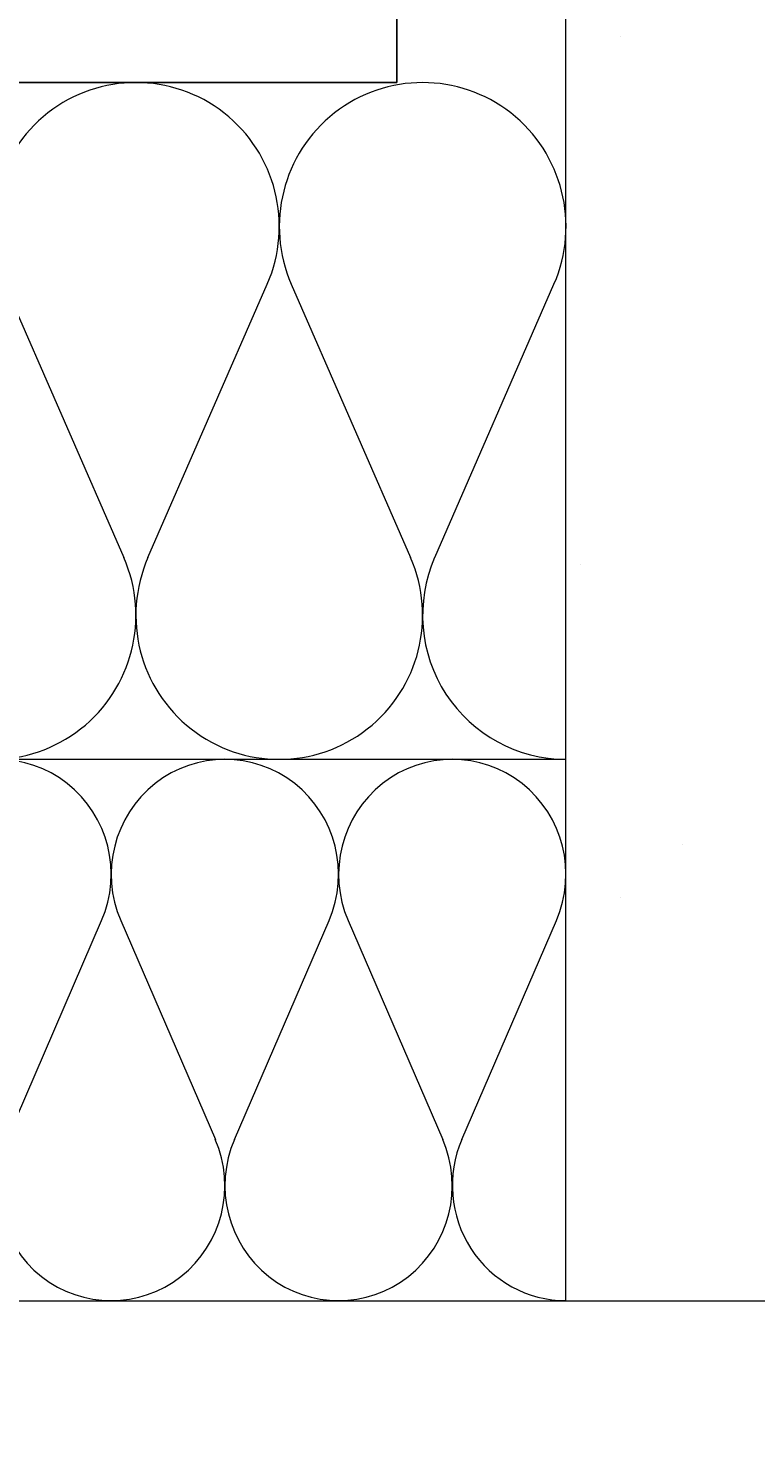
# Model space of a CAD drawing. Extents: x -440864 to -355682, y 13652 to 155872.
# Tile 106 of 179: x -369006 to -368899, y 22712 to 22921. Entities that reach past the tile are written whole.
import ezdxf
from ezdxf import colors
from ezdxf.entities.mleader import LeaderData, LeaderLine
from ezdxf.math import Vec2, Vec3

# ---------------------------------------------------------------- set-up
doc = ezdxf.new("R2010")
doc.units = 0
doc.header["$MEASUREMENT"] = 0
for name, color, linetype in [('#podkład', 252, 'Continuous'), ('Arch ocieplenie', 252, 'Continuous'), ('Inwent Izolacje', 252, 'Continuous'), ('IS_Text_Konstrukcji', 7, 'Continuous')]:
    doc.layers.add(name, color=color, linetype=linetype)
for name, color, linetype, lineweight in [('Arch ocieplenie_Nr_Pióra__9', 252, 'Continuous', 13), ('Arch okna_Nr_Pióra__82', 252, 'Continuous', 20), ('Arch wyburzenia_Nr_Pióra__2', 252, 'Continuous', 13), ('Arch wykończenie_Nr_Pióra__3', 252, 'Continuous', 18), ('Inwent Izolacje_Nr_Pióra__2', 252, 'Continuous', 13), ('INWENT.ŚCIANY_Nr_Pióra__1', 252, 'Continuous', 25), ('INWENT.ŚCIANY_Nr_Pióra__2', 252, 'Continuous', 13), ('INWENT.ŚCIANY_Nr_Pióra__21', 252, 'Continuous', 9)]:
    doc.layers.add(name, color=color, linetype=linetype, lineweight=lineweight)
doc.styles.get("Standard").update_dxf_attribs({"font": 'arial.ttf', "width": 0.8, "bigfont": 'BIGFONT.SHX'})

# ---------------------------------------------------------------- blocks, each defined once
blk = doc.blocks.new('Izolacja cieplna 14_5', base_point=(-419374.95, 22732.61))
at = {"layer": 'Arch ocieplenie_Nr_Pióra__9', "linetype": 'Continuous'}
for p, q in [((-418482.59, 22756.45), (-418468.6, 22788.77)), ((-418465.78, 22788.77), (-418451.79, 22756.45)), ((-418448.97, 22756.45), (-418434.98, 22788.77)), ((-418432.16, 22788.77), (-418418.17, 22756.45)), ((-418415.35, 22756.45), (-418401.36, 22788.77))]:
    blk.add_line(p, q, dxfattribs=at)
for centre, start_param, end_param in [((-418484, 22795.6), 4.299595, 8.266775), ((-418450.38, 22795.6), 4.299595, 8.266775), ((-418416.76, 22795.6), 4.299595, 8.266775), ((-418467.19, 22749.63), 1.158004, 5.125183), ((-418433.57, 22749.63), 1.158004, 5.125183), ((-418399.95, 22749.63), 1.158004, 3.141593)]:
    blk.add_ellipse(centre, major_axis=(0, 17.01), ratio=0.988013, start_param=start_param, end_param=end_param, dxfattribs=at)
blk = doc.blocks.new('Izolacja cieplna 14_260', base_point=(-419374.95, 22812.61))
at = {"layer": 'Inwent Izolacje_Nr_Pióra__2', "linetype": 'Continuous'}
for p, q in [((-418482.95, 22882.81), (-418465.31, 22842.41)), ((-418461.75, 22842.41), (-418444.12, 22882.81)), ((-418440.56, 22882.81), (-418422.92, 22842.41)), ((-418419.36, 22842.41), (-418401.73, 22882.81))]:
    blk.add_line(p, q, dxfattribs=at)
for centre, start_param, end_param in [((-418463.53, 22891.34), 4.299595, 8.266775), ((-418421.14, 22891.34), 4.299595, 8.266775), ((-418484.73, 22833.88), 1.158004, 5.125183), ((-418442.34, 22833.88), 1.158004, 5.125183), ((-418399.95, 22833.88), 1.158004, 3.141593)]:
    blk.add_ellipse(centre, major_axis=(0, 21.27), ratio=0.996607, start_param=start_param, end_param=end_param, dxfattribs=at)
blk = doc.blocks.new('parter')
at = {"layer": 'Arch okna_Nr_Pióra__82', "linetype": 'Continuous'}
h = blk.add_hatch(dxfattribs=at)
h.set_pattern_fill('Render', color=252, style=0, pattern_type=2)
h.set_pattern_definition([(45, (0, 350), (-111.36932, 111.36932), [0, -105, 0, -157.5]), (110, (350, 350), (148.00159, 53.86817), [0, -77, 0, -133])])
h.paths.add_polyline_path([(-415304.95, 22682.61), (-415304.95, 22732.61), (-422864.95, 22732.61), (-422864.95, 22392.61), (-414758.45, 22392.61), (-414758.16, 22682.61)], flags=0)
at = {"layer": 'Arch wyburzenia_Nr_Pióra__2', "linetype": 'Continuous'}
h = blk.add_hatch(dxfattribs=at)
h.set_pattern_fill('Cut_Stone', color=252, style=0, pattern_type=2)
h.set_pattern_definition([(45, (0, 200), (-63.63961, 63.63961), [0, -60, 0, -90]), (110, (200, 200), (84.572336, 30.781813), [0, -44, 0, -76])])
h.paths.add_polyline_path([(-418424.95, 23052.61), (-418399.95, 23052.61), (-418399.95, 22732.61), (-417979.95, 22732.61), (-417559.95, 22732.61), (-417559.95, 23052.61), (-417534.95, 23052.61), (-417534.95, 23362.61), (-417559.95, 23362.61), (-418399.95, 23362.61), (-418424.95, 23362.61)], flags=0)
at = {"layer": 'Arch wykończenie_Nr_Pióra__3', "color": 252, "linetype": 'Continuous'}
for p, q in [((-418399.95, 22732.61), (-418399.95, 23052.61)), ((-419374.95, 22732.61), (-418399.95, 22732.61))]:
    blk.add_line(p, q, dxfattribs=at)
at = {"layer": 'INWENT.ŚCIANY_Nr_Pióra__1', "color": 252, "linetype": 'Continuous'}
for p in [(-418424.95, 23362.61), (-419324.95, 22912.61)]:
    blk.add_line(p, (-418424.95, 22912.61), dxfattribs=at)
at = {"layer": 'INWENT.ŚCIANY_Nr_Pióra__2', "color": 252, "linetype": 'Continuous'}
blk.add_line((-419374.95, 22812.61), (-418399.95, 22812.61), dxfattribs=at)
at = {"layer": 'INWENT.ŚCIANY_Nr_Pióra__21', "color": 252, "linetype": 'Continuous'}
blk.add_line((-418399.95, 22732.61), (-417559.95, 22732.61), dxfattribs=at)
at = {"layer": 'Arch ocieplenie', "color": 252, "linetype": 'Continuous', "lineweight": 13}
blk.add_blockref('Izolacja cieplna 14_5', (-419374.95, 22732.61), dxfattribs=at)
at = {"layer": 'Inwent Izolacje', "color": 252, "linetype": 'Continuous', "lineweight": 13}
blk.add_blockref('Izolacja cieplna 14_260', (-419374.95, 22812.61), dxfattribs=at)

msp = doc.modelspace()

# ---------------------------------------------------------------- block references
at = {"layer": '#podkład', "color": 3, "lineweight": 50}
msp.add_blockref('parter', (49473.12, 0), dxfattribs=at)

# ---------------------------------------------------------------- next in the draw order: leaders
at = {"layer": 'IS_Text_Konstrukcji'}
ml = msp.add_multileader_mtext('Standard', dxfattribs=at)
ml.set_content('')
ml.set_leader_properties()
ml.build(insert=Vec2(0, 0))
ml.multileader.update_dxf_attribs({"text_right_attachment_type": 6, "dogleg_length": 0.36, "arrow_head_size": 180})
ctx = ml.context
ctx.base_point, ctx.char_height, ctx.arrow_head_size, ctx.landing_gap_size, ctx.plane_origin = Vec3(-370563.46, 23722.18), 0.18, 180, 0.09, Vec3(-375047.21, 7773.05)
ctx.right_attachment, ctx.text_align_type = 6, 2
notes = []
notes.append((ctx, [(0, (1, 1, 0), (-370057.17, 23722.18), (-1, 0), 506.11, [(0, [(-367379.16, 22371.07)], 0, [])])]))
ctx.mtext.insert, ctx.mtext.alignment = Vec3(-370563.37, 23722.36), 3
for ctx, leaders in notes:
    for number, flags, end, landing, length, lines in leaders:
        leader = LeaderData()
        leader.index, (leader.has_last_leader_line, leader.has_dogleg_vector, leader.attachment_direction) = number, flags
        leader.last_leader_point, leader.dogleg_vector, leader.dogleg_length = Vec3(end), Vec3(landing), length
        for number, points, colour, breaks in lines:
            line = LeaderLine()
            line.index, line.vertices, line.color, line.breaks = number, Vec3.list(points), colors.encode_raw_color(colour), breaks
            leader.lines.append(line)
        ctx.leaders.append(leader)

doc.saveas('drawing.dxf')
